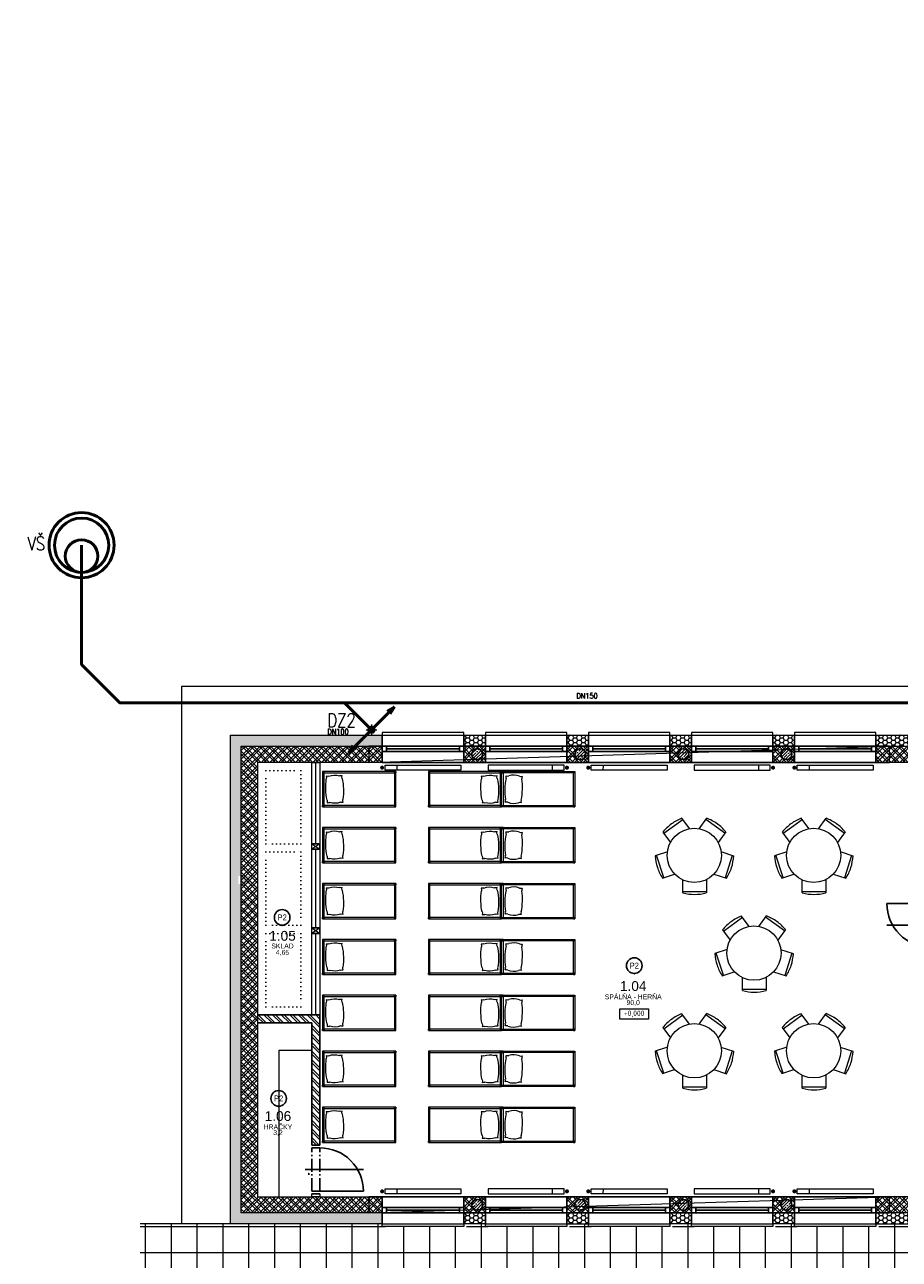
# Model space of a CAD drawing. Header units: millimetres. Extents: x 371321 to 690386, y -299082 to -101508.
# Tile 12 of 38: x 401357 to 417481, y -184880 to -162139. Entities that reach past the tile are written whole.
import ezdxf
from ezdxf.enums import TextEntityAlignment as Align

# ---------------------------------------------------------------- set-up
doc = ezdxf.new("R2010")
doc.units = ezdxf.units.MM
doc.header["$LTSCALE"] = 10
doc.header["$MEASUREMENT"] = 0
doc.linetypes.add('ACAD_ISO10W100', pattern=[18, 12, -3, 0, -3])
doc.linetypes.add('DOT', pattern=[0.25, 0, -0.25])
doc.layers.add('A3_Konstrukcie_Hrana', color=7, linetype='Continuous')
doc.layers.add('Z-k-st_splaskova-popis', color=7, linetype='Continuous')
for name, color, linetype, lineweight in [('A46_ZARIADOVACKY', 102, 'Continuous', 5), ('A49_ZARIADOVACKY_ine', 251, 'Continuous', 5), ('A7_Srafy', 8, 'Continuous', 9), ('DAZDOVA KANALIZACIA', 30, 'ST_KANAL_DEST_PLNA', 50), ('ŠRAFY', 8, 'Continuous', 5)]:
    doc.layers.add(name, color=color, linetype=linetype, lineweight=lineweight)
doc.styles.add('ARIAL', font='arial.ttf')
doc.styles.add('ISOCP', font='isocp.shx', dxfattribs={"width": 0.9})
doc.styles.add('ROMANS', font='arial.ttf', dxfattribs={"width": 0.8})
doc.styles.get("Standard").update_dxf_attribs({"font": 'simplex.shx', "width": 0.8})
doc.linetypes.add('ST_KANAL_DEST_PLNA', pattern='A,136,-20,34,[23,st.shx,S=10,R=0,X=0,Y=0],16,[2,st.shx,S=10,R=0,X=0,Y=0],-25', length=231)
doc.linetypes.add('ZIGZAG', pattern='A,0.00254,-5.08,[131,ltypeshp.shx,S=5.08,R=0,X=-5.08,Y=0],-10.16,[131,ltypeshp.shx,S=5.08,R=180,X=5.08,Y=0],-5.08', length=20.32254)
pattern_1 = [(0, (0, 0), (76.2, 43.99408), [50.8, -101.6]), (120, (0, 0), (-76.199991, 43.9940958), [50.8, -101.6]), (60, (0, 0), (9e-06, 87.9881758), [-101.6, 50.8])]

# ---------------------------------------------------------------- blocks, each defined once
blk = doc.blocks.new('A$C6693103E')
at = {"layer": 'A7_Srafy'}
h = blk.add_hatch(dxfattribs=at)
h.set_pattern_fill('ZBETON', color=256, scale=16, pattern_type=2)
h.set_pattern_definition([(45, (-408938.37, 168659.7), (-84.852814, 84.852814), [80, -32, 0, -32]), (45, (-408882.37, 168659.7), (-84.852814, 84.852814), []), (45, (-408826.37, 168659.7), (-84.852814, 84.852814), [])])
h.paths.add_polyline_path([(-250, 150, 1), (-50, 150, 1)])
at = {"layer": 'ŠRAFY'}
h = blk.add_hatch(dxfattribs=at)
h.set_pattern_fill('ZDI3', color=256, scale=15, angle=-90, pattern_type=2)
h.set_pattern_definition([(315, (-408938.37, 168659.7), (79.549513, 79.549513), []), (315, (-408938.37, 168607.2), (79.549513, 79.549513), []), (225, (-408938.37, 168659.7), (79.549513, -79.549513), []), (225, (-408938.37, 168607.2), (79.549513, -79.549513), [])])
edge = h.paths.add_edge_path()
edge.add_arc((-150, 150), 100, 0, 360)
h.paths.add_polyline_path([(0, 300), (-400, 300), (-400, 0), (0, 0)])
at = {"layer": 'A3_Konstrukcie_Hrana'}
blk.add_lwpolyline([(-400, 300), (0, 300), (0, 0), (-400, 0)], close=True, dxfattribs=at)
blk.add_circle((-150, 150), 100, dxfattribs=at)
blk = doc.blocks.new('Pillow_top')
for centre, radius, start, end in [((6.2, 25), 46.3, 161.0754, 198.9246), ((-33.8, 58.5), 11.6, 251.1886, 288.8114), ((-48.5, 43.8), 11.6, 341.1886, 18.8114), ((0, -131.3), 181.3, 80.4727, 99.5273), ((33.8, 58.5), 11.6, 251.1886, 288.8114), ((48.5, 43.8), 11.6, 161.1886, 198.8114), ((-6.3, 25), 46.3, 341.0754, 18.9246), ((-48.5, 6.2), 11.6, 341.1886, 18.8114), ((-33.8, -8.5), 11.6, 71.1886, 108.8114), ((0, 181.3), 181.3, 260.4727, 279.5273), ((33.8, -8.5), 11.6, 71.1886, 108.8114), ((48.5, 6.2), 11.6, 161.1886, 198.8114)]:
    blk.add_arc(centre, radius, start, end)
blk = doc.blocks.new('A$C0AEB1256')
at = {"layer": 'A46_ZARIADOVACKY'}
for points in [[(-650, 1350), (-650, 0), (0, 0), (0, 1350)], [(-625, 1325), (-650, 1325), (-650, 1350), (-625, 1350)], [(-25, 25), (-625, 25), (-625, 1325), (-25, 1325)], [(-25, 1325), (0, 1325), (0, 1350), (-25, 1350)], [(-650, 0), (-625, 0), (-625, 25), (-650, 25)], [(0, 0), (-25, 0), (-25, 25), (0, 25)]]:
    blk.add_lwpolyline(points, close=True, dxfattribs=at)
at = {"layer": 'A46_ZARIADOVACKY', "extrusion": (0, 0, -1), "xscale": 6.49999999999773, "yscale": 6.49999999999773, "zscale": -6.49999999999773, "rotation": 358}
blk.add_blockref('Pillow_top', (319, 967), dxfattribs=at)
blk = doc.blocks.new('*U19')
for points in [[(-1420, 0), (-1500, 0), (-1500, 100), (-1420, 100)], [(0, 0), (-80, 0), (-80, 100), (0, 100)]]:
    blk.add_lwpolyline(points, close=True)
for points in [[(-1420, 100), (-80, 100)], [(-1420, 50), (-80, 50)], [(-1420, 0), (-80, 0)]]:
    blk.add_lwpolyline(points)
blk = doc.blocks.new('KRUH10~1')
at = {"layer": 'A46_ZARIADOVACKY'}
for p, q in [((-202, 1413), (-277, 1183)), ((-211, 1387), (200, 1254)), ((-624, 1252), (-877, 902)), ((-646, 1267), (-451, 1127)), ((133, 1047), (208, 1280)), ((-705, 778), (-899, 917)), ((234, 909), (477, 909)), ((450, 477), (450, 909)), ((-706, 597), (-897, 457)), ((-620, 125), (-875, 473)), ((477, 477), (240, 477)), ((-642, 109), (-452, 247)), ((204, 101), (130, 324)), ((-281, 191), (-207, -34)), ((195, 127), (-215, -8))]:
    blk.add_line(p, q, dxfattribs=at)
blk.add_circle((-214, 687), 500, dxfattribs=at)
for centre, start, end in [((-246, 580), 72, 87), ((-246, 580), 57, 72), ((-119, 621), 129.1499, 144.1499), ((-119, 621), 144.1499, 159.1499), ((-329, 693), 0, 15), ((-329, 693), 345, 0), ((-119, 759), 201.1776, 216.1776), ((-116, 755), 215.8224, 230.8224), ((-253, 799), 273.1776, 288.1776), ((-253, 799), 288.1776, 303.1776)]:
    blk.add_arc(centre, 834, start, end, dxfattribs=at)
blk = doc.blocks.new('*U45')
for p, q in [((400, 274), (400, -800)), ((-50, 0), (-50, 150)), ((0, 0), (0, 150)), ((0, -800), (0, 0)), ((800, 0), (800, 150)), ((850, 0), (850, 150))]:
    blk.add_line(p, q)
at = {"linetype": 'ACAD_ISO10W100', "ltscale": 2}
for p, q in [((0, 150), (800, 150)), ((0, 0), (800, 0))]:
    blk.add_line(p, q, dxfattribs=at)
blk.add_lwpolyline([(300, 205), (330, 205), (330, 205), (300, 205)], close=True)
blk.add_arc((0, 0), 800, 270, 0)
blk = doc.blocks.new('Popis miestnosti')
at = {"ltscale": 30, "style": 'ARIAL'}
blk.add_attdef('CISLO', text='', height=180, dxfattribs=at).set_placement((0, -120), align=Align.MIDDLE)
at = {"ltscale": 30, "style": 'ISOCP', "width": 0.9}
for tag, p in [('MIESTNOST', (0, -308)), ('PLOCHA', (0, -433))]:
    blk.add_attdef(tag, text='', height=90, dxfattribs=at).set_placement(p, align=Align.MIDDLE)
blk = doc.blocks.new('*U47')
for p, q in [((-400, 274), (-400, -800)), ((-850, 0), (-850, 150)), ((-800, 0), (-800, 150)), ((0, 0), (0, 150)), ((0, -800), (0, 0)), ((50, 0), (50, 150))]:
    blk.add_line(p, q)
at = {"linetype": 'ACAD_ISO10W100', "ltscale": 2}
for p, q in [((0, 150), (-800, 150)), ((0, 0), (-800, 0))]:
    blk.add_line(p, q, dxfattribs=at)
blk.add_lwpolyline([(-600, 205), (-570, 205), (-570, 205), (-600, 205)], close=True)
blk.add_arc((0, 0), 800, 180, 270)
blk = doc.blocks.new('*U51')
blk.add_line((0, 0), (0, 0.05))
at = {"const_width": 0.5}
blk.add_lwpolyline([(-0.25, 0, 1), (0.25, 0, 1)], format="xyb", close=True, dxfattribs=at)
blk.add_circle((0, 4.04), 3.99)
at = {"style": 'ROMANS', "width": 0.8}
blk.add_attdef('.', text='', height=3, dxfattribs=at).set_placement((0, 4.04), align=Align.MIDDLE_CENTER)
blk = doc.blocks.new('hgnhj')
at = {"ltscale": 10}
blk.add_lwpolyline([(849500, -1864353), (849740, -1864411), (849765, -1864305), (849525, -1864247)], close=True, dxfattribs=at)
at = {"ltscale": 10, "const_width": 42}
blk.add_lwpolyline([(849790, -1864372, 1), (849832, -1864372, 1)], format="xyb", close=True, dxfattribs=at)
blk = doc.blocks.new('A$C50D20AB6')
at = {"layer": 'A49_ZARIADOVACKY_ine', "ltscale": 10}
blk.add_lwpolyline([(0, 0), (1400, 0), (1400, 96), (0, 96)], close=True, dxfattribs=at)
at = {"layer": 'A49_ZARIADOVACKY_ine', "xscale": 0.8826435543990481, "yscale": 0.8826435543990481, "zscale": 0.8826435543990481, "rotation": 13.5464422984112}
blk.add_blockref('hgnhj', (-1113209, 1424151), dxfattribs=at)
blk = doc.blocks.new('Podklad')
at = {"lineweight": 0}
h = blk.add_hatch(dxfattribs=at)
h.set_pattern_fill('NET', color=252, scale=150, angle=270)
h.set_pattern_definition([(270, (634090.83, 414370.15), (476.25, -9e-14), []), (0, (634090.83, 414370.15), (1e-13, 476.25), [])])
h.paths.add_polyline_path([(434225, -186227), (434225, -157302), (431225, -157302), (431225, -157802), (431225, -158502), (431275, -158502), (431275, -160002), (431225, -160002), (431225, -160502), (431275, -160502), (431275, -162002), (431225, -162002), (431225, -162502), (431275, -162502), (431275, -164002), (431225, -164002), (431225, -164502), (431275, -164502), (431275, -166002), (431225, -166002), (431225, -166502), (431275, -166502), (431275, -168002), (431225, -168002), (431225, -168502), (431275, -168502), (431275, -170002), (431225, -170002), (431225, -170502), (431275, -170502), (431275, -172002), (431225, -172002), (431225, -172502), (431275, -172502), (431275, -174002), (431225, -174002), (431225, -174502), (431225, -176002), (431225, -176477), (431275, -176477), (431275, -177977), (431225, -177977), (431225, -178552), (431275, -178552), (431275, -180652), (431225, -180652), (431225, -181152), (434225, -181152), (434225, -184227), (432825, -184227), (432825, -182752), (431225, -182752), (431225, -182452), (427750, -182452), (427750, -183852), (427750, -184227), (426600, -184227), (422400, -184227), (421400, -184227), (421400, -184277), (420200, -184277), (420200, -184227), (419800, -184227), (419800, -184277), (418600, -184277), (418600, -184227), (417100, -184227), (417100, -184277), (415600, -184277), (415600, -184227), (415200, -184227), (415200, -184277), (413700, -184277), (413700, -184227), (413300, -184227), (413300, -184277), (411800, -184277), (411800, -184227), (411400, -184227), (411400, -184277), (409900, -184277), (409900, -184227), (409500, -184227), (409500, -184277), (408000, -184277), (408000, -184227), (403485, -184227), (403485, -186227)])
h = blk.add_hatch(dxfattribs=at)
h.set_pattern_fill('HONEY', color=252, scale=16)
h.set_pattern_definition(pattern_1)
h.paths.add_polyline_path([(407950, -175227), (405150, -175227), (405150, -184227), (407950, -184227), (407950, -184027), (405350, -184027), (405350, -175427), (407950, -175427)])
h.paths.add_polyline_path([(405294, -177966), (405506, -177966), (405506, -177822), (405294, -177822)], flags=16)
h = blk.add_hatch(dxfattribs=at)
h.set_pattern_fill('HONEY', color=252, scale=16)
h.set_pattern_definition(pattern_1)
h.paths.add_polyline_path([(409850, -175227), (409450, -175227), (409450, -175427), (409850, -175427)])
h = blk.add_hatch(dxfattribs=at)
h.set_pattern_fill('HONEY', color=252, scale=16)
h.set_pattern_definition(pattern_1)
h.paths.add_polyline_path([(411750, -175227), (411350, -175227), (411350, -175427), (411750, -175427)])
h = blk.add_hatch(dxfattribs=at)
h.set_pattern_fill('HONEY', color=252, scale=16)
h.set_pattern_definition(pattern_1)
h.paths.add_polyline_path([(413650, -175227), (413250, -175227), (413250, -175427), (413650, -175427)])
h = blk.add_hatch(dxfattribs=at)
h.set_pattern_fill('HONEY', color=252, scale=16)
h.set_pattern_definition(pattern_1)
h.paths.add_polyline_path([(415550, -175227), (415150, -175227), (415150, -175427), (415550, -175427)])
h = blk.add_hatch(dxfattribs=at)
h.set_pattern_fill('HONEY', color=252, scale=16)
h.set_pattern_definition(pattern_1)
h.paths.add_polyline_path([(418550, -175227), (417050, -175227), (417050, -175427), (418550, -175427)])
h = blk.add_hatch(dxfattribs=at)
h.set_pattern_fill('ZDI3', color=252, scale=15, angle=270, pattern_type=2)
h.set_pattern_definition([(315, (574040.83, 414370.15), (79.549513, 79.549513), []), (315, (574040.83, 414317.65), (79.549513, 79.549513), []), (225, (574040.83, 414370.15), (79.549513, -79.549513), []), (225, (574040.83, 414317.65), (79.549513, -79.549513), [])])
h.paths.add_polyline_path([(407950, -184027), (407950, -183727), (407000, -183727), (406850, -183727), (405650, -183727), (405650, -175727), (407950, -175727), (407950, -175427), (405350, -175427), (405350, -184027)])
h.paths.add_polyline_path([(418550, -184027), (418550, -183727), (417050, -183727), (417050, -184027)])
h.paths.add_polyline_path([(422300, -184027), (422300, -183552), (422000, -183552), (422000, -183727), (421350, -183727), (421350, -184027)])
h.paths.add_polyline_path([(422300, -182352), (422300, -175427), (421350, -175427), (421350, -175727), (422000, -175727), (422000, -178677), (422000, -178877), (422000, -182352)])
h.paths.add_polyline_path([(418550, -175727), (418550, -175427), (417050, -175427), (417050, -175727)])
h = blk.add_hatch(dxfattribs=at)
h.set_pattern_fill('ZDI1', color=252, scale=15, angle=270, pattern_type=2)
h.set_pattern_definition([(315, (0, 0), (79.549513, 79.549513), []), (315, (0, -52.5), (79.549513, 79.549513), [])])
h.paths.add_polyline_path([(406800, -180377), (405650, -180377), (405650, -180527), (406650, -180527), (406650, -182777), (406800, -182777)])
h = blk.add_hatch(dxfattribs=at)
h.set_pattern_fill('HONEY', color=252, scale=16)
h.set_pattern_definition(pattern_1)
h.paths.add_polyline_path([(409850, -184027), (409450, -184027), (409450, -184227), (409850, -184227)])
h = blk.add_hatch(dxfattribs=at)
h.set_pattern_fill('HONEY', color=252, scale=16)
h.set_pattern_definition(pattern_1)
h.paths.add_polyline_path([(411750, -184027), (411350, -184027), (411350, -184227), (411750, -184227)])
h = blk.add_hatch(dxfattribs=at)
h.set_pattern_fill('HONEY', color=252, scale=16)
h.set_pattern_definition(pattern_1)
h.paths.add_polyline_path([(413650, -184027), (413250, -184027), (413250, -184227), (413650, -184227)])
h = blk.add_hatch(dxfattribs=at)
h.set_pattern_fill('HONEY', color=252, scale=16)
h.set_pattern_definition(pattern_1)
h.paths.add_polyline_path([(415550, -184027), (415150, -184027), (415150, -184227), (415550, -184227)])
h = blk.add_hatch(dxfattribs=at)
h.set_pattern_fill('HONEY', color=252, scale=16)
h.set_pattern_definition(pattern_1)
h.paths.add_polyline_path([(418550, -184027), (417050, -184027), (417050, -184227), (418550, -184227)])
at = {"color": 252, "lineweight": 0}
for p, q in [((421900, -174327), (404250, -174327)), ((404250, -174327), (404250, -184227)), ((405150, -184227), (405150, -175227)), ((406650, -180377), (405650, -180377)), ((406650, -180527), (405650, -180527)), ((405200, -184227), (403485, -184227))]:
    blk.add_line(p, q, dxfattribs=at)
at = {"color": 252, "linetype": 'ACAD_ISO10W100', "lineweight": 0}
for p, q in [((407750, -175027), (407750, -175227)), ((407650, -175127), (407850, -175127))]:
    blk.add_line(p, q, dxfattribs=at)
at = {"color": 252, "lineweight": 0}
for points in [[(407950, -175227), (407950, -175727), (405650, -175727), (405650, -180377), (406800, -180377), (406800, -182777), (406650, -182777), (406650, -180527), (405650, -180527), (405650, -183727), (406650, -183727), (406650, -183677), (406800, -183677), (406800, -183727), (407950, -183727), (407950, -184227), (405150, -184227), (405150, -175227), (407950, -175227)], [(418550, -175227), (418550, -175727), (418200, -175727), (418200, -178277), (418050, -178277), (418050, -175727), (417050, -175727), (417050, -175227), (418550, -175227)], [(422389, -184027), (405350, -184027), (405350, -175427), (422400, -175427)], [(408050, -175727), (417300, -175727), (417300, -175427), (407700, -175427), (407700, -175727), (417300, -175427)], [(406650, -177227), (406800, -177327), (406800, -177227), (406650, -177327)], [(406650, -178777), (406800, -178877), (406800, -178777), (406650, -178877)], [(405650, -180377), (405650, -180527), (406650, -180527), (406650, -182777), (406800, -182777), (406800, -180377), (405650, -180377)], [(406650, -181027), (406650, -180527), (405650, -180527), (405650, -183727), (406050, -183727), (406050, -181027), (406650, -181027)], [(406650, -181027), (406650, -180527), (405650, -180527), (405650, -183727), (406050, -183727), (406050, -181027), (406650, -181027)], [(406650, -180527), (405650, -180527), (405650, -183727)], [(408050, -184027), (417300, -184027), (417300, -183727), (407700, -183727), (407700, -184027), (417300, -183727)], [(417050, -183727), (417050, -184227), (418550, -184227), (418550, -183727), (418200, -183727), (418200, -183552), (418050, -183552), (418050, -183727), (417050, -183727)]]:
    blk.add_lwpolyline(points, dxfattribs=at)
for points in [[(409450, -175177), (407950, -175177), (407950, -175727), (409450, -175727)], [(407950, -175227), (409450, -175227), (409450, -175727), (407950, -175727)], [(409850, -175227), (409850, -175727), (409450, -175727), (409450, -175227)], [(411350, -175177), (409850, -175177), (409850, -175727), (411350, -175727)], [(409850, -175227), (411350, -175227), (411350, -175727), (409850, -175727)], [(411750, -175227), (411750, -175727), (411350, -175727), (411350, -175227)], [(413250, -175177), (411750, -175177), (411750, -175727), (413250, -175727)], [(411750, -175227), (413250, -175227), (413250, -175727), (411750, -175727)], [(413650, -175227), (413650, -175727), (413250, -175727), (413250, -175227)], [(415150, -175177), (413650, -175177), (413650, -175727), (415150, -175727)], [(413650, -175227), (415150, -175227), (415150, -175727), (413650, -175727)], [(415550, -175227), (415550, -175727), (415150, -175727), (415150, -175227)], [(417050, -175177), (415550, -175177), (415550, -175727), (417050, -175727)], [(415550, -175227), (417050, -175227), (417050, -175727), (415550, -175727)], [(406800, -175727), (406800, -177227), (406650, -177227), (406650, -175727)], [(406800, -177227), (406800, -177327), (406650, -177327), (406650, -177227)], [(406800, -177327), (406800, -178777), (406650, -178777), (406650, -177327)], [(406800, -178777), (406800, -178877), (406650, -178877), (406650, -178777)], [(406800, -178877), (406800, -180377), (406650, -180377), (406650, -178877)], [(406800, -183677), (406800, -183727), (406650, -183727), (406650, -183677)], [(407950, -184227), (409450, -184227), (409450, -183727), (407950, -183727)], [(409450, -184277), (407950, -184277), (407950, -183727), (409450, -183727)], [(409850, -183727), (409850, -184227), (409450, -184227), (409450, -183727)], [(409850, -184227), (411350, -184227), (411350, -183727), (409850, -183727)], [(411350, -184277), (409850, -184277), (409850, -183727), (411350, -183727)], [(411350, -183727), (411350, -184227), (411750, -184227), (411750, -183727)], [(411750, -184227), (413250, -184227), (413250, -183727), (411750, -183727)], [(413250, -184277), (411750, -184277), (411750, -183727), (413250, -183727)], [(413650, -183727), (413650, -184227), (413250, -184227), (413250, -183727)], [(413650, -184227), (415150, -184227), (415150, -183727), (413650, -183727)], [(415150, -184277), (413650, -184277), (413650, -183727), (415150, -183727)], [(415550, -183727), (415550, -184227), (415150, -184227), (415150, -183727)], [(415550, -184227), (417050, -184227), (417050, -183727), (415550, -183727)], [(417050, -184277), (415550, -184277), (415550, -183727), (417050, -183727)]]:
    blk.add_lwpolyline(points, close=True, dxfattribs=at)
at = {"color": 252, "linetype": 'ZIGZAG', "lineweight": 0, "ltscale": 1.4}
for points in [[(406725, -177227), (406725, -175727)], [(406725, -178777), (406725, -177327)], [(406725, -180377), (406725, -178877)]]:
    blk.add_lwpolyline(points, dxfattribs=at)
at = {"color": 252, "linetype": 'DOT', "lineweight": 0, "ltscale": 30}
for points in [[(405800, -175877), (406450, -175877), (406450, -177227), (405800, -177227)], [(405800, -177377), (406450, -177377), (406450, -178727), (405800, -178727)], [(405800, -178877), (406450, -178877), (406450, -180227), (405800, -180227)]]:
    blk.add_lwpolyline(points, close=True, dxfattribs=at)
at = {"color": 252, "lineweight": 0, "ltscale": 10}
blk.add_lwpolyline([(412330, -180268), (412855, -180268), (412855, -180455), (412330, -180455)], close=True, dxfattribs=at)
at = {"color": 252, "lineweight": 0}
blk.add_circle((407750, -175127), 60, dxfattribs=at)
for name, p, rotation in [('*U19', (407950, -175427), 179.9999999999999), ('*U19', (409850, -175427), 179.9999999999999), ('*U19', (411750, -175427), 179.9999999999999), ('*U19', (413650, -175427), 179.9999999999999), ('*U19', (415550, -175427), 179.9999999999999), ('A$C0AEB1256', (408200, -175897), 89.99999999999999), ('A$C0AEB1256', (408800, -176547), 270), ('KRUH10~1', (413014, -177654), 270), ('KRUH10~1', (415214, -177654), 270), ('A$C0AEB1256', (408200, -176927), 89.99999999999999), ('A$C0AEB1256', (408800, -177577), 270), ('A$C0AEB1256', (408200, -177957), 89.99999999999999), ('A$C0AEB1256', (408800, -178607), 270), ('KRUH10~1', (414114, -179454), 270), ('A$C0AEB1256', (408200, -178987), 89.99999999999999), ('A$C0AEB1256', (408800, -179637), 270), ('A$C0AEB1256', (408200, -180017), 89.99999999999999), ('A$C0AEB1256', (408800, -180667), 270), ('KRUH10~1', (413014, -181254), 270), ('KRUH10~1', (415214, -181254), 270), ('A$C0AEB1256', (408200, -181047), 89.99999999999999), ('A$C0AEB1256', (408800, -181697), 270), ('A$C0AEB1256', (408200, -182077), 89.99999999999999), ('A$C0AEB1256', (408800, -182727), 270), ('*U45', (406800, -183627), 90.00000000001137)]:
    blk.add_blockref(name, p, dxfattribs=dict(at, rotation=rotation))
for name, p in [('A$C6693103E', (409850, -175727)), ('A$C6693103E', (411750, -175727)), ('A$C6693103E', (413650, -175727)), ('A$C6693103E', (415550, -175727)), ('A$C50D20AB6', (409900, -175873)), ('A$C50D20AB6', (413700, -175873)), ('A$C50D20AB6', (409900, -183677)), ('A$C50D20AB6', (413700, -183677)), ('A$C6693103E', (409850, -184027)), ('A$C6693103E', (411750, -184027)), ('A$C6693103E', (413650, -184027)), ('A$C6693103E', (415550, -184027))]:
    blk.add_blockref(name, p, dxfattribs=at)
at = {"color": 252, "lineweight": 0, "xscale": -1}
for name, p in [('A$C50D20AB6', (409400, -175873)), ('A$C50D20AB6', (413200, -175873)), ('A$C50D20AB6', (417000, -175873)), ('A$C50D20AB6', (409400, -183677)), ('A$C50D20AB6', (413200, -183677)), ('A$C50D20AB6', (417000, -183677)), ('*U19', (407950, -184027)), ('*U19', (409850, -184027)), ('*U19', (411750, -184027)), ('*U19', (413650, -184027)), ('*U19', (415550, -184027))]:
    blk.add_blockref(name, p, dxfattribs=at)
for name, p, rotation in [('A$C0AEB1256', (411500, -176547), 89.99999999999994), ('A$C0AEB1256', (411500, -177577), 89.99999999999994), ('A$C0AEB1256', (411500, -178607), 89.99999999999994), ('*U47', (418050, -178327), 270), ('A$C0AEB1256', (411500, -179637), 89.99999999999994), ('A$C0AEB1256', (411500, -180667), 89.99999999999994), ('A$C0AEB1256', (411500, -181697), 89.99999999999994), ('A$C0AEB1256', (411500, -182727), 89.99999999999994)]:
    blk.add_blockref(name, p, dxfattribs=dict(at, rotation=rotation))
at = {"color": 252, "lineweight": 0, "xscale": 36.0943247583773, "yscale": 36.0943247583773, "zscale": 36.0943247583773}
for p in [(406104, -178729), (412595, -179617), (406039, -182063)]:
    blk.add_blockref('*U51', p, dxfattribs=at).add_auto_attribs({'.': 'P2'})
at = {"color": 252, "linetype": 'Continuous', "lineweight": 0}
ref = blk.add_blockref('Popis miestnosti', (406110, -178802), dxfattribs=at)
ref.add_attrib('PLOCHA', '4,65', dxfattribs={"ltscale": 30, "height": 90, "style": 'ARIAL'}).set_placement((406110, -179234), align=Align.MIDDLE)
ref.add_attrib('MIESTNOST', 'SKLAD', dxfattribs={"ltscale": 30, "height": 90, "style": 'ARIAL'}).set_placement((406110, -179109), align=Align.MIDDLE)
ref.add_attrib('CISLO', '1.05', dxfattribs={"ltscale": 30, "height": 180, "style": 'ARIAL'}).set_placement((406110, -178922), align=Align.MIDDLE)
ref = blk.add_blockref('Popis miestnosti', (412575, -179727), dxfattribs=at)
ref.add_attrib('PLOCHA', '90,0', dxfattribs={"ltscale": 30, "height": 90, "style": 'ARIAL'}).set_placement((412575, -180159), align=Align.MIDDLE)
ref.add_attrib('MIESTNOST', 'SPÁLŇA - HERŇA', dxfattribs={"ltscale": 30, "height": 90, "style": 'ARIAL'}).set_placement((412575, -180034), align=Align.MIDDLE)
ref.add_attrib('CISLO', '1.04', dxfattribs={"ltscale": 30, "height": 180, "style": 'ARIAL'}).set_placement((412575, -179847), align=Align.MIDDLE)
ref = blk.add_blockref('Popis miestnosti', (406026, -182123), dxfattribs=at)
ref.add_attrib('PLOCHA', '3,2', dxfattribs={"ltscale": 30, "height": 90, "style": 'ARIAL'}).set_placement((406026, -182555), align=Align.MIDDLE)
ref.add_attrib('MIESTNOST', 'HRAČKY', dxfattribs={"ltscale": 30, "height": 90, "style": 'ARIAL'}).set_placement((406026, -182430), align=Align.MIDDLE)
ref.add_attrib('CISLO', '1.06', dxfattribs={"ltscale": 30, "height": 180, "style": 'ARIAL'}).set_placement((406026, -182242), align=Align.MIDDLE)
at = {"color": 252, "lineweight": 0, "ltscale": 10, "insert": (412593, -180361), "char_height": 100, "attachment_point": 5, "style": 'ISOCP'}
blk.add_mtext_dynamic_manual_height_columns('\\pxqc;+0,000', width=525, gutter_width=500, heights=[0], dxfattribs=at)
blk = doc.blocks.new('*U126')
at = {"color": 0, "linetype": 'ByBlock', "lineweight": -2}
for p, q in [((35.36, 35.36), (424.26, 424.26)), ((424.26, 424.26), (291.68, 344.71)), ((344.71, 291.68), (424.26, 424.26)), ((-35.36, -35.36), (-424.26, -424.26)), ((-424.26, -424.26), (-344.71, -291.68)), ((-291.68, -344.71), (-424.26, -424.26))]:
    blk.add_line(p, q, dxfattribs=at)
blk.add_circle((0, 0), 50, dxfattribs=at)

msp = doc.modelspace()

# ---------------------------------------------------------------- linework, layer by layer
at = {"layer": 'DAZDOVA KANALIZACIA', "flags": 128}
msp.add_lwpolyline([(402406, -171727), (402406, -173924), (403113, -174631), (421054, -174631), (421550, -175127)], dxfattribs=at)
at = {"layer": 'DAZDOVA KANALIZACIA'}
msp.add_lwpolyline([(407750, -175127), (407254, -174631)], dxfattribs=at)
at = {"layer": 'DAZDOVA KANALIZACIA', "linetype": 'ByBlock'}
for radius in [600, 500]:
    msp.add_circle((402406, -171727), radius, dxfattribs=at)
at = {"layer": 'DAZDOVA KANALIZACIA'}
msp.add_circle((402406, -171927), 300, dxfattribs=at)

# ---------------------------------------------------------------- block references
msp.add_blockref('Podklad', (0, 0))
at = {"layer": 'DAZDOVA KANALIZACIA', "rotation": 360}
msp.add_blockref('*U126', (407750, -175127), dxfattribs=at)

# ---------------------------------------------------------------- texts
at = {"layer": 'DAZDOVA KANALIZACIA', "width": 0.8}
for s, p in [('VŠ', (401572, -171695)), ('DZ2', (407199, -174951))]:
    msp.add_text(s, height=250, dxfattribs=at).set_placement(p, align=Align.MIDDLE_CENTER)
at = {"layer": 'Z-k-st_splaskova-popis', "color": 5, "width": 0.8}
for s, p in [('DN150', (411529, -174552)), ('DN100', (406937, -175212))]:
    msp.add_text(s, height=100, dxfattribs=at).set_placement(p)

doc.saveas('drawing.dxf')
